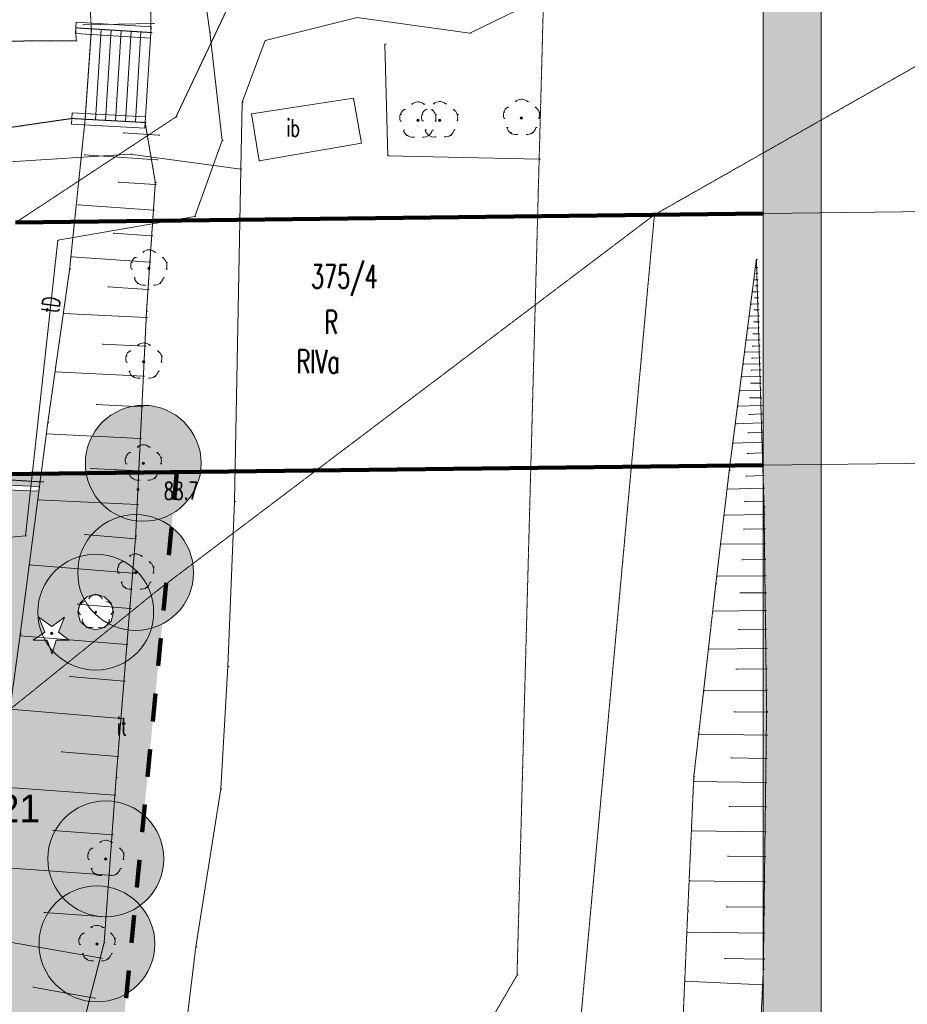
# Model space of a CAD drawing. Extents: x -280518 to 406552, y -27905 to 3675735.
# Tile 59 of 68: x -106363 to -68054, y 105111 to 147579. Entities that reach past the tile are written whole.
import ezdxf

# ---------------------------------------------------------------- set-up
doc = ezdxf.new("R2010")
doc.units = 0
doc.header["$MEASUREMENT"] = 0
for name, pattern in [('L_0_03', [1, 0.5, -0.5]), ('L_0_06', [2, 1.5, -0.5]), ('L_0_0C', [3, 2, -1]), ('Long Dashed', [2400, 1200, -1200]), ('Wipeout_Contour', [1000, 0, -1000])]:
    doc.linetypes.add(name, pattern=pattern)
for name, color, linetype, lineweight in [('000_Inne__niezydentyfikowane__Nr_Pióra__7', 7, 'Continuous', 13), ('0_Nr_Pióra__7', 7, 'Continuous', 13), ('ARCH MAPA RUSINOWO_Nr_Pióra__60', 230, 'Continuous', 211), ('Arch opisy_Nr_Pióra__80', 3, 'Continuous', 211), ('Arch schody_Nr_Pióra__21', 7, 'Continuous', 9), ('ARCH TABELA_Nr_Pióra__21', 7, 'Continuous', 9), ('arch wypelnienia_Nr_Pióra__19', 255, 'Continuous', 13), ('arch wypelnienia_Nr_Pióra__21', 7, 'Continuous', 9), ('bt_Nr_Pióra__7', 7, 'Continuous', 13), ('drzewo_lisciaste_Nr_Pióra__7', 7, 'Continuous', 13), ('foliak_dla_projektanta_Nr_Pióra__5', 7, 'Continuous', 13), ('inny_obiekt_zagospodarowania_terenu_Atr17_Nr_Pióra__7', 7, 'Continuous', 13), ('inny_obiekt_zagospodarowania_terenu_Nr_Pióra__7', 7, 'Continuous', 13), ('INWENT RZĘDNE_Nr_Pióra__20', 1, 'Continuous', 100), ('KR_ObiektKarto_Nr_Pióra__7', 7, 'Continuous', 13), ('kraw_Nr_Pióra__7', 7, 'Continuous', 13), ('kraweznik_Nr_Pióra__7', 7, 'Continuous', 13), ('mur_op_Nr_Pióra__7', 7, 'Continuous', 13), ('ogr_Nr_Pióra__7', 7, 'Continuous', 13), ('pikieta_naturalna_Atr2_Nr_Pióra__7', 7, 'Continuous', 13), ('pikieta_naturalna_Nr_Pióra__7', 7, 'Continuous', 13), ('przewod_gazowy_Nr_Pióra__7', 7, 'Continuous', 13), ('przewod_telekomunikacyjny_podziemny_Atr1_Nr_Pióra__7', 7, 'Continuous', 13), ('przewod_telekomunikacyjny_podziemny_Nr_Pióra__7', 7, 'Continuous', 13), ('sch_Nr_Pióra__7', 7, 'Continuous', 13), ('skarpa_nieumocniona_Nr_Pióra__7', 7, 'Continuous', 13), ('Zakres_Nr_Pióra__7', 7, 'Continuous', 13)]:
    doc.layers.add(name, color=color, linetype=linetype, lineweight=lineweight)
for name, color, linetype, lineweight, true_color in [('209_oznaczenie_konturu_klasyfikacyjnego_Nr_Pióra__3', 7, 'Continuous', 13, 0xff6600), ('210_oznaczenie_konturu_uzytku_gruntowego_Nr_Pióra__3', 7, 'Continuous', 13, 0xff6600), ('211_numer_dzialki_ewidencyjnej_Nr_Pióra__96', 7, 'Continuous', 13, 0x00d59f), ('217_kontur_klasyfikacyjny_Nr_Pióra__3', 7, 'Continuous', 13, 0xff6600), ('218_kontur_uzytku_gruntowego_Nr_Pióra__3', 7, 'Continuous', 13, 0xff6600), ('219_dzialka_ewidencyjna_Nr_Pióra__96', 7, 'Continuous', 13, 0x00d59f), ('arch wypelnienia_Nr_Pióra__4', 7, 'Continuous', 9, 0x029e21), ('Arch zieleń_Nr_Pióra__4', 7, 'Continuous', 9, 0x029e21), ('IT_Nr_Pióra__96', 7, 'Continuous', 13, 0x00d59f), ('OT_ZagospodarowanieTerenu_P_Nr_Pióra__96', 7, 'Continuous', 13, 0x00d59f)]:
    doc.layers.add(name, color=color, linetype=linetype, lineweight=lineweight, true_color=true_color)
doc.layers.add('INWENT RZĘDNE', color=7, linetype='Continuous')
doc.layers.add('OT_ZagospodarowanieTerenu_P', color=7, linetype='Continuous')
doc.styles.add('GENERATED_STYLE_4', font='txt')
doc.styles.add('GENERATED_STYLE_9', font='Simplex.shx', dxfattribs={"bigfont": 'BIGFONT.SHX'})
doc.linetypes.add('L_0_15_SHX', pattern='A,0,[2,Rusinowo ZAGOSPODAROWANIE1.Shx,S=7.5,R=0,X=0,Y=0],-7.5,0', length=7.5)
doc.linetypes.add('L_0_29_SHX', pattern='A,0,[1,Rusinowo ZAGOSPODAROWANIE1.Shx,S=5,R=0,X=0,Y=0],-5,0', length=5)

# ---------------------------------------------------------------- blocks, each defined once
blk = doc.blocks.new('Koty wysokościowe_54', base_point=(-110331, 112881))
at = {"layer": 'INWENT RZĘDNE_Nr_Pióra__20', "linetype": 'Continuous'}
for points in [[(-110331, 112881), (-109731, 112881), (-109777, 113111), (-109907, 113305), (-110101, 113435), (-110331, 113481)], [(-110331, 112881), (-110931, 112881), (-110885, 112651), (-110755, 112457), (-110560, 112327), (-110331, 112281)]]:
    blk.add_hatch(color=256, dxfattribs=at).paths.add_polyline_path(points, flags=0)
for p, q in [((-110331, 111681), (-110331, 114081)), ((-111531, 112881), (-109131, 112881))]:
    blk.add_line(p, q, dxfattribs=at)
blk.add_circle((-110331, 112881), 600, dxfattribs=at)
at = {"layer": 'INWENT RZĘDNE_Nr_Pióra__20', "insert": (-109500, 112734), "char_height": 1200, "attachment_point": 7, "style": 'GENERATED_STYLE_4'}
blk.add_mtext('{85,21}', dxfattribs=at)

msp = doc.modelspace()

# ---------------------------------------------------------------- hatches: boundary and pattern name
at = {"layer": 'arch wypelnienia_Nr_Pióra__19', "linetype": 'Continuous'}
h = msp.add_hatch(color=256, dxfattribs=at)
h.paths.add_polyline_path([(-280518, 189388), (-71768, 189388), (-71768, 42138), (-280518, 42138)], flags=0)
h.paths.add_polyline_path([(-268018, 44638), (-268018, 186888), (-74268, 186888), (-74268, 73694), (-161338, 73694), (-161768, 73694), (-161768, 44638)], flags=0)
at = {"layer": 'arch wypelnienia_Nr_Pióra__4', "linetype": 'Continuous', "lineweight": 0, "true_color": 0x002708}
for points in [[(-98528, 128445, 1), (-103528, 128445, 1)], [(-98858, 123735, 1), (-103858, 123735, 1)], [(-100580, 122025, 1), (-105580, 122025, 1)], [(-100148, 111385, 1), (-105148, 111385, 1)], [(-100528, 107715, 1), (-105528, 107715, 1)]]:
    msp.add_hatch(color=98, dxfattribs=at).paths.add_polyline_path(points, flags=0)
at = {"layer": 'arch wypelnienia_Nr_Pióra__4', "linetype": 'Continuous', "lineweight": 0, "true_color": 0x014f10}
msp.add_hatch(color=108, dxfattribs=at).paths.add_polyline_path([(-133702, 95238), (-133897, 90242), (-134086, 85525), (-117028, 84695), (-107039, 84209), (-102440, 98487), (-99578, 128065), (-107078, 127975), (-120528, 128135), (-120547, 128136), (-120550, 128060), (-120050, 128040), (-120052, 128010), (-119152, 127975), (-118253, 127940), (-117354, 127905), (-105523, 127442), (-105530, 127242), (-117361, 127705), (-117370, 127485), (-118269, 127520), (-119169, 127555), (-119908, 127584), (-119953, 126425), (-116326, 126283), (-116332, 126143), (-112385, 125989), (-112701, 117895), (-108524, 117732), (-108830, 109905), (-111798, 110021), (-111991, 105069), (-108499, 104513), (-108420, 105007), (-103647, 104242), (-103687, 103995), (-103108, 103905), (-103778, 99705), (-104059, 99746), (-104095, 99499), (-109053, 100218), (-108983, 100704), (-112157, 100828), (-112213, 99402, -0.414214), (-117404, 94601)], flags=0)
at = {"layer": 'drzewo_lisciaste_Nr_Pióra__7', "linetype": 'Continuous'}
for points in [[(-89178, 143185, 1), (-89178, 143285, 1)], [(-88238, 143195, 1), (-88238, 143295, 1)], [(-84708, 143295, 1), (-84708, 143395, 1)], [(-100788, 136805, 1), (-100788, 136905, 1)], [(-101008, 132785, 1), (-101008, 132885, 1)], [(-101028, 128395, 1), (-101028, 128495, 1)], [(-101358, 123685, 1), (-101358, 123785, 1)], [(-102648, 111335, 1), (-102648, 111435, 1)], [(-103028, 107665, 1), (-103028, 107765, 1)]]:
    msp.add_hatch(color=256, dxfattribs=at).paths.add_polyline_path(points, flags=0)
at = {"layer": 'pikieta_naturalna_Nr_Pióra__7', "linetype": 'Continuous'}
msp.add_hatch(color=256, dxfattribs=at).paths.add_polyline_path([(-101258, 127270, 1), (-101258, 127360, 1)], flags=0)

# ---------------------------------------------------------------- linework, layer by layer
at = {"layer": '000_Inne__niezydentyfikowane__Nr_Pióra__7', "linetype": 'Continuous', "flags": 128}
for points in [[(-100588, 147415), (-103638, 147355)], [(-100368, 142595), (-101898, 142695)], [(-100438, 141535), (-103578, 141755)], [(-100518, 140465), (-102118, 140575)], [(-100588, 139365), (-103848, 139595)], [(-100668, 138255), (-102328, 138365)], [(-100748, 137115), (-104138, 137345)], [(-74558, 136885), (-74618, 136885)], [(-74538, 136365), (-74678, 136365)], [(-74548, 136625), (-74598, 136625)], [(-100828, 135945), (-102558, 136055)], [(-74538, 136105), (-74628, 136105)], [(-74528, 135845), (-74748, 135835)], [(-74518, 135585), (-74648, 135585)], [(-74508, 135325), (-74818, 135315)], [(-74498, 135065), (-74678, 135065)], [(-100898, 134735), (-104478, 134905)], [(-74488, 134805), (-74878, 134795)], [(-74478, 134285), (-74948, 134275)], [(-74488, 134545), (-74698, 134545)], [(-74458, 133775), (-75018, 133755)], [(-74468, 134035), (-74728, 134025)], [(-100958, 133495), (-102808, 133585)], [(-74448, 133515), (-74748, 133505)], [(-74448, 133255), (-75088, 133235)], [(-74438, 132995), (-74778, 132985)], [(-74428, 132735), (-75148, 132715)], [(-101028, 132205), (-104838, 132395)], [(-74408, 132195), (-75218, 132175)], [(-74418, 132475), (-74798, 132465)], [(-74408, 131905), (-74828, 131895)], [(-74398, 131605), (-75298, 131575)], [(-74388, 131275), (-74858, 131265)], [(-101088, 130885), (-103058, 130975)], [(-74368, 130935), (-75378, 130905)], [(-74358, 130575), (-74898, 130555)], [(-74348, 130185), (-75478, 130155)], [(-101158, 129515), (-105208, 129715)], [(-74338, 129785), (-74938, 129765)], [(-74328, 129355), (-75588, 129315)], [(-74308, 128895), (-74978, 128875)], [(-74298, 128415), (-75708, 128375)], [(-101218, 128115), (-103308, 128215)], [(-74278, 127915), (-75028, 127885)], [(-74258, 127375), (-75838, 127335)], [(-101288, 126675), (-105578, 126875)], [(-74248, 126815), (-75078, 126795)], [(-74238, 126235), (-75968, 126205)], [(-101368, 125195), (-103558, 125375)], [(-74228, 125615), (-75128, 125605)], [(-74218, 124975), (-76118, 124955)], [(-101488, 123705), (-105948, 124065)], [(-74208, 124305), (-75198, 124285)], [(-74198, 123595), (-76278, 123575)], [(-74188, 122865), (-75278, 122855)], [(-74178, 122095), (-76448, 122065)], [(-74168, 121295), (-75358, 121275)], [(-74158, 120455), (-76638, 120425)], [(-74148, 119575), (-75448, 119565)], [(-101858, 119055), (-104218, 119245)], [(-74138, 118665), (-76848, 118635)], [(-101988, 117445), (-106788, 117835)], [(-74128, 117715), (-75538, 117725)], [(-74138, 116725), (-77058, 116765)], [(-102128, 115805), (-104568, 116005)], [(-74158, 115715), (-75668, 115735)], [(-74168, 114675), (-77278, 114715)], [(-102258, 114135), (-107238, 114495)], [(-74178, 113625), (-75748, 113645)], [(-102378, 112425), (-104928, 112605)], [(-74198, 112555), (-77368, 112595)], [(-74208, 111485), (-75818, 111505)], [(-102508, 110675), (-107728, 111055)], [(-74218, 110395), (-77468, 110435)], [(-74238, 109295), (-75878, 109315)], [(-102638, 108885), (-105318, 109075)], [(-102838, 107095), (-107958, 107995)], [(-74248, 108185), (-77568, 108225)], [(-74258, 107065), (-75938, 107085)], [(-103138, 105375), (-105798, 105845)], [(-74298, 105945), (-77658, 106105)]]:
    msp.add_lwpolyline(points, dxfattribs=at)
at = {"layer": '0_Nr_Pióra__7', "linetype": 'Continuous'}
for p, q in [((-100588, 147415), (-100538, 147415)), ((-103939, 147227), (-103889, 147227)), ((-103638, 147355), (-103588, 147355)), ((-103268, 147185), (-103218, 147185)), ((-100698, 147025), (-100648, 147025)), ((-98158, 147045), (-98108, 147045)), ((-86928, 147005), (-86878, 147005)), ((-103931, 146665), (-103881, 146665)), ((-103928, 146665), (-103878, 146665)), ((-95768, 146685), (-95718, 146685)), ((-90602, 146526), (-90552, 146526)), ((-96758, 144025), (-96708, 144025)), ((-89178, 144035), (-89128, 144035)), ((-88238, 144045), (-88188, 144045)), ((-84969, 144048), (-84919, 144048)), ((-84708, 144145), (-84658, 144145)), ((-84447, 144048), (-84397, 144048)), ((-89765, 143701), (-89715, 143701)), ((-89439, 143938), (-89389, 143938)), ((-88917, 143938), (-88867, 143938)), ((-88825, 143711), (-88775, 143711)), ((-88590, 143701), (-88540, 143701)), ((-88499, 143948), (-88449, 143948)), ((-87977, 143948), (-87927, 143948)), ((-87650, 143711), (-87600, 143711)), ((-85468, 143593), (-85418, 143593)), ((-85295, 143811), (-85245, 143811)), ((-84120, 143811), (-84070, 143811)), ((-83947, 143593), (-83897, 143593)), ((-104116, 143319), (-104066, 143319)), ((-103538, 143285), (-103488, 143285)), ((-100948, 143145), (-100898, 143145)), ((-99618, 143385), (-99568, 143385)), ((-89938, 143483), (-89888, 143483)), ((-89927, 143206), (-89877, 143206)), ((-89178, 143235), (-89128, 143235)), ((-88998, 143493), (-88948, 143493)), ((-88987, 143216), (-88937, 143216)), ((-88428, 143206), (-88378, 143206)), ((-88417, 143483), (-88367, 143483)), ((-88238, 143245), (-88188, 143245)), ((-87488, 143216), (-87438, 143216)), ((-87477, 143493), (-87427, 143493)), ((-85457, 143316), (-85407, 143316)), ((-84708, 143345), (-84658, 143345)), ((-83958, 143316), (-83908, 143316)), ((-101898, 142695), (-101848, 142695)), ((-89802, 142820), (-89752, 142820)), ((-88862, 142830), (-88812, 142830)), ((-88553, 142820), (-88503, 142820)), ((-87613, 142830), (-87563, 142830)), ((-85332, 142930), (-85282, 142930)), ((-85177, 142697), (-85127, 142697)), ((-84238, 142697), (-84188, 142697)), ((-84083, 142930), (-84033, 142930)), ((-100368, 142595), (-100318, 142595)), ((-97628, 142365), (-97578, 142365)), ((-89647, 142587), (-89597, 142587)), ((-89379, 142513), (-89329, 142513)), ((-88977, 142513), (-88927, 142513)), ((-88708, 142587), (-88658, 142587)), ((-88439, 142523), (-88389, 142523)), ((-88037, 142523), (-87987, 142523)), ((-87768, 142597), (-87718, 142597)), ((-84909, 142623), (-84859, 142623)), ((-84507, 142623), (-84457, 142623)), ((-103578, 141755), (-103528, 141755)), ((-101588, 141775), (-101538, 141775)), ((-100438, 141535), (-100388, 141535)), ((-96031, 141495), (-95981, 141495)), ((-90470, 141704), (-90420, 141704)), ((-83938, 141565), (-83888, 141565)), ((-96818, 141135), (-96768, 141135)), ((-102118, 140575), (-102068, 140575)), ((-100518, 140465), (-100468, 140465)), ((-100508, 140555), (-100458, 140555)), ((-103848, 139595), (-103798, 139595)), ((-100588, 139365), (-100538, 139365)), ((-98808, 139085), (-98758, 139085)), ((-78968, 139165), (-78918, 139165)), ((-104718, 138075), (-104668, 138075)), ((-102328, 138365), (-102278, 138365)), ((-100668, 138255), (-100618, 138255)), ((-100788, 137655), (-100738, 137655)), ((-104138, 137345), (-104088, 137345)), ((-101375, 137321), (-101325, 137321)), ((-101049, 137558), (-100999, 137558)), ((-100527, 137558), (-100477, 137558)), ((-100200, 137321), (-100150, 137321)), ((-74568, 137235), (-74518, 137235)), ((-104208, 136815), (-104158, 136815)), ((-101548, 137103), (-101498, 137103)), ((-101537, 136826), (-101487, 136826)), ((-100788, 136855), (-100738, 136855)), ((-100748, 137115), (-100698, 137115)), ((-100038, 136826), (-99988, 136826)), ((-100027, 137103), (-99977, 137103)), ((-74618, 136885), (-74568, 136885)), ((-74558, 136885), (-74508, 136885)), ((-101412, 136440), (-101362, 136440)), ((-100163, 136440), (-100113, 136440)), ((-74678, 136365), (-74628, 136365)), ((-74598, 136625), (-74548, 136625)), ((-74548, 136625), (-74498, 136625)), ((-74538, 136365), (-74488, 136365)), ((-102558, 136055), (-102508, 136055)), ((-101257, 136207), (-101207, 136207)), ((-100989, 136133), (-100939, 136133)), ((-100828, 135945), (-100778, 135945)), ((-100587, 136133), (-100537, 136133)), ((-100318, 136207), (-100268, 136207)), ((-74628, 136105), (-74578, 136105)), ((-74538, 136105), (-74488, 136105)), ((-74748, 135835), (-74698, 135835)), ((-74648, 135585), (-74598, 135585)), ((-74528, 135845), (-74478, 135845)), ((-74518, 135585), (-74468, 135585)), ((-74818, 135315), (-74768, 135315)), ((-74678, 135065), (-74628, 135065)), ((-74508, 135325), (-74458, 135325)), ((-74498, 135065), (-74448, 135065)), ((-104478, 134905), (-104428, 134905)), ((-100898, 134735), (-100848, 134735)), ((-100888, 135005), (-100838, 135005)), ((-74878, 134795), (-74828, 134795)), ((-74488, 134805), (-74438, 134805)), ((-74948, 134275), (-74898, 134275)), ((-74698, 134545), (-74648, 134545)), ((-74488, 134545), (-74438, 134545)), ((-74478, 134285), (-74428, 134285)), ((-74728, 134025), (-74678, 134025)), ((-74468, 134035), (-74418, 134035)), ((-74458, 133775), (-74408, 133775)), ((-102808, 133585), (-102758, 133585)), ((-101269, 133538), (-101219, 133538)), ((-101008, 133635), (-100958, 133635)), ((-100958, 133495), (-100908, 133495)), ((-100747, 133538), (-100697, 133538)), ((-75018, 133755), (-74968, 133755)), ((-74748, 133505), (-74698, 133505)), ((-74448, 133515), (-74398, 133515)), ((-101768, 133083), (-101718, 133083)), ((-101595, 133301), (-101545, 133301)), ((-100420, 133301), (-100370, 133301)), ((-100247, 133083), (-100197, 133083)), ((-75088, 133235), (-75038, 133235)), ((-74778, 132985), (-74728, 132985)), ((-74448, 133255), (-74398, 133255)), ((-74438, 132995), (-74388, 132995)), ((-101757, 132806), (-101707, 132806)), ((-101008, 132835), (-100958, 132835)), ((-100258, 132806), (-100208, 132806)), ((-75148, 132715), (-75098, 132715)), ((-74428, 132735), (-74378, 132735)), ((-104838, 132395), (-104788, 132395)), ((-101632, 132420), (-101582, 132420)), ((-101477, 132187), (-101427, 132187)), ((-101209, 132113), (-101159, 132113)), ((-101028, 132205), (-100978, 132205)), ((-100807, 132113), (-100757, 132113)), ((-100538, 132187), (-100488, 132187)), ((-100383, 132420), (-100333, 132420)), ((-75218, 132175), (-75168, 132175)), ((-74798, 132465), (-74748, 132465)), ((-74418, 132475), (-74368, 132475)), ((-74408, 132195), (-74358, 132195)), ((-74828, 131895), (-74778, 131895)), ((-74408, 131905), (-74358, 131905)), ((-75298, 131575), (-75248, 131575)), ((-74858, 131265), (-74808, 131265)), ((-74398, 131605), (-74348, 131605)), ((-74388, 131275), (-74338, 131275)), ((-103058, 130975), (-103008, 130975)), ((-101088, 130885), (-101038, 130885)), ((-75378, 130905), (-75328, 130905)), ((-74368, 130935), (-74318, 130935)), ((-74898, 130555), (-74848, 130555)), ((-74358, 130575), (-74308, 130575)), ((-105148, 130205), (-105098, 130205)), ((-75478, 130155), (-75428, 130155)), ((-74348, 130185), (-74298, 130185)), ((-105208, 129715), (-105158, 129715)), ((-74938, 129765), (-74888, 129765)), ((-74338, 129785), (-74288, 129785)), ((-101289, 129148), (-101239, 129148)), ((-101158, 129515), (-101108, 129515)), ((-101028, 129245), (-100978, 129245)), ((-100767, 129148), (-100717, 129148)), ((-75588, 129315), (-75538, 129315)), ((-74328, 129355), (-74278, 129355)), ((-101788, 128693), (-101738, 128693)), ((-101615, 128911), (-101565, 128911)), ((-100440, 128911), (-100390, 128911)), ((-100267, 128693), (-100217, 128693)), ((-74978, 128875), (-74928, 128875)), ((-74308, 128895), (-74258, 128895)), ((-101777, 128416), (-101727, 128416)), ((-101028, 128445), (-100978, 128445)), ((-100278, 128416), (-100228, 128416)), ((-75708, 128375), (-75658, 128375)), ((-74298, 128415), (-74248, 128415)), ((-103308, 128215), (-103258, 128215)), ((-101652, 128030), (-101602, 128030)), ((-101218, 128115), (-101168, 128115)), ((-100403, 128030), (-100353, 128030)), ((-75738, 128145), (-75688, 128145)), ((-75028, 127885), (-74978, 127885)), ((-74278, 127915), (-74228, 127915)), ((-105368, 127640), (-105318, 127640)), ((-101497, 127797), (-101447, 127797)), ((-101229, 127723), (-101179, 127723)), ((-100827, 127723), (-100777, 127723)), ((-100558, 127797), (-100508, 127797)), ((-101258, 127315), (-101208, 127315)), ((-75838, 127335), (-75788, 127335)), ((-74258, 127375), (-74208, 127375)), ((-105578, 126875), (-105528, 126875)), ((-101288, 126675), (-101238, 126675)), ((-97088, 126805), (-97038, 126805)), ((-75078, 126795), (-75028, 126795)), ((-74248, 126815), (-74198, 126815)), ((-74238, 126575), (-74188, 126575)), ((-75968, 126205), (-75918, 126205)), ((-74238, 126235), (-74188, 126235)), ((-106118, 125315), (-106068, 125315)), ((-103558, 125375), (-103508, 125375)), ((-101358, 125305), (-101308, 125305)), ((-75128, 125605), (-75078, 125605)), ((-74228, 125615), (-74178, 125615)), ((-101368, 125195), (-101318, 125195)), ((-76118, 124955), (-76068, 124955)), ((-74218, 124975), (-74168, 124975)), ((-101619, 124438), (-101569, 124438)), ((-101358, 124535), (-101308, 124535)), ((-101097, 124438), (-101047, 124438)), ((-105948, 124065), (-105898, 124065)), ((-101945, 124201), (-101895, 124201)), ((-100770, 124201), (-100720, 124201)), ((-75198, 124285), (-75148, 124285)), ((-74208, 124305), (-74158, 124305)), ((-102118, 123983), (-102068, 123983)), ((-102107, 123706), (-102057, 123706)), ((-101488, 123705), (-101438, 123705)), ((-101358, 123735), (-101308, 123735)), ((-100608, 123706), (-100558, 123706)), ((-100597, 123983), (-100547, 123983)), ((-74198, 123595), (-74148, 123595)), ((-101982, 123320), (-101932, 123320)), ((-100733, 123320), (-100683, 123320)), ((-76318, 123245), (-76268, 123245)), ((-76278, 123575), (-76228, 123575)), ((-101827, 123087), (-101777, 123087)), ((-101559, 123013), (-101509, 123013)), ((-101157, 123013), (-101107, 123013)), ((-100888, 123087), (-100838, 123087)), ((-100388, 122985), (-100338, 122985)), ((-75278, 122855), (-75228, 122855)), ((-74188, 122865), (-74138, 122865)), ((-101608, 122185), (-101558, 122185)), ((-76448, 122065), (-76398, 122065)), ((-74178, 122095), (-74128, 122095)), ((-106338, 121085), (-106288, 121085)), ((-75358, 121275), (-75308, 121275)), ((-74168, 121295), (-74118, 121295)), ((-106348, 121005), (-106298, 121005)), ((-101738, 120635), (-101688, 120635)), ((-76638, 120425), (-76588, 120425)), ((-74158, 120455), (-74108, 120455)), ((-97378, 119675), (-97328, 119675)), ((-75448, 119565), (-75398, 119565)), ((-74148, 119575), (-74098, 119575)), ((-104218, 119245), (-104168, 119245)), ((-101858, 119055), (-101808, 119055)), ((-76848, 118635), (-76798, 118635)), ((-74138, 118665), (-74088, 118665)), ((-75538, 117725), (-75488, 117725)), ((-74128, 117735), (-74078, 117735)), ((-74128, 117715), (-74078, 117715)), ((-101988, 117445), (-101938, 117445)), ((-77058, 116765), (-77008, 116765)), ((-74138, 116725), (-74088, 116725)), ((-104568, 116005), (-104518, 116005)), ((-102128, 115805), (-102078, 115805)), ((-75668, 115735), (-75618, 115735)), ((-74158, 115715), (-74108, 115715)), ((-102198, 114895), (-102148, 114895)), ((-77278, 114715), (-77228, 114715)), ((-77268, 114935), (-77218, 114935)), ((-74168, 114675), (-74118, 114675)), ((-97688, 114405), (-97638, 114405)), ((-102258, 114135), (-102208, 114135)), ((-75748, 113645), (-75698, 113645)), ((-74178, 113625), (-74128, 113625)), ((-104928, 112605), (-104878, 112605)), ((-77368, 112595), (-77318, 112595)), ((-74198, 112555), (-74148, 112555)), ((-102648, 112185), (-102598, 112185)), ((-102378, 112425), (-102328, 112425)), ((-103235, 111851), (-103185, 111851)), ((-102909, 112088), (-102859, 112088)), ((-102387, 112088), (-102337, 112088)), ((-102060, 111851), (-102010, 111851)), ((-103408, 111633), (-103358, 111633)), ((-103397, 111356), (-103347, 111356)), ((-102648, 111385), (-102598, 111385)), ((-101898, 111356), (-101848, 111356)), ((-101887, 111633), (-101837, 111633)), ((-75818, 111505), (-75768, 111505)), ((-74208, 111485), (-74158, 111485)), ((-103272, 110970), (-103222, 110970)), ((-102023, 110970), (-101973, 110970)), ((-103117, 110737), (-103067, 110737)), ((-102849, 110663), (-102799, 110663)), ((-102508, 110675), (-102458, 110675)), ((-102447, 110663), (-102397, 110663)), ((-102178, 110737), (-102128, 110737)), ((-77468, 110435), (-77418, 110435)), ((-74218, 110395), (-74168, 110395)), ((-77528, 109145), (-77478, 109145)), ((-75878, 109315), (-75828, 109315)), ((-74238, 109295), (-74188, 109295)), ((-105318, 109075), (-105268, 109075)), ((-102638, 108885), (-102588, 108885)), ((-103289, 108418), (-103239, 108418)), ((-103028, 108515), (-102978, 108515)), ((-102767, 108418), (-102717, 108418)), ((-103788, 107963), (-103738, 107963)), ((-103615, 108181), (-103565, 108181)), ((-102440, 108181), (-102390, 108181)), ((-102267, 107963), (-102217, 107963)), ((-77568, 108225), (-77518, 108225)), ((-74248, 108185), (-74198, 108185)), ((-103777, 107686), (-103727, 107686)), ((-103028, 107715), (-102978, 107715)), ((-102718, 107765), (-102668, 107765)), ((-102278, 107686), (-102228, 107686)), ((-98758, 107595), (-98708, 107595)), ((-103652, 107300), (-103602, 107300)), ((-103497, 107067), (-103447, 107067)), ((-102838, 107095), (-102788, 107095)), ((-102558, 107067), (-102508, 107067)), ((-102403, 107300), (-102353, 107300)), ((-75938, 107085), (-75888, 107085)), ((-74258, 107065), (-74208, 107065)), ((-103229, 106993), (-103179, 106993)), ((-102827, 106993), (-102777, 106993)), ((-74268, 106615), (-74218, 106615)), ((-84898, 106365), (-84848, 106365)), ((-105798, 105845), (-105748, 105845)), ((-77658, 106105), (-77608, 106105)), ((-74298, 105945), (-74248, 105945)), ((-103138, 105375), (-103088, 105375))]:
    msp.add_line(p, q, dxfattribs=at)
at = {"layer": '217_kontur_klasyfikacyjny_Nr_Pióra__3', "linetype": 'L_0_03', "flags": 128}
for points in [[(-97088, 148715), (-99618, 143385)], [(-78968, 139165), (-65638, 146735)], [(-99618, 143385), (-106548, 138825)], [(-100388, 122985), (-78968, 139165)], [(-78968, 139165), (-100388, 122985)], [(-85918, 63305), (-78968, 139165)]]:
    msp.add_lwpolyline(points, dxfattribs=at)
at = {"layer": '218_kontur_uzytku_gruntowego_Nr_Pióra__3', "linetype": 'L_0_03', "flags": 128}
for points in [[(-97088, 148715), (-99618, 143385)], [(-99618, 143385), (-97088, 148715)], [(-78968, 139165), (-65638, 146735)], [(-99618, 143385), (-106548, 138825)], [(-106548, 138825), (-99618, 143385)], [(-100388, 122985), (-78968, 139165)], [(-78968, 139165), (-100388, 122985)], [(-85918, 63305), (-78968, 139165)]]:
    msp.add_lwpolyline(points, dxfattribs=at)
at = {"layer": '219_dzialka_ewidencyjna_Nr_Pióra__96', "linetype": 'Continuous', "flags": 128}
for points in [[(-106548, 138825), (-64648, 139335)], [(-107078, 127975), (-64518, 128485)]]:
    msp.add_lwpolyline(points, dxfattribs=at)
at = {"layer": 'ARCH MAPA RUSINOWO_Nr_Pióra__60', "linetype": 'Continuous', "flags": 128}
for points in [[(-106548, 138825), (-74268, 139218)], [(-107078, 127975), (-74268, 128368)]]:
    msp.add_lwpolyline(points, dxfattribs=at)
at = {"layer": 'Arch opisy_Nr_Pióra__80', "linetype": 'Long Dashed'}
msp.add_line((-107078, 127975), (-99578, 128065), dxfattribs=at)
at = {"layer": 'Arch schody_Nr_Pióra__21', "linetype": 'Continuous'}
for p, q in [((-105523, 127442), (-117354, 127905)), ((-105530, 127242), (-117361, 127705)), ((-105530, 127242), (-105523, 127442))]:
    msp.add_line(p, q, dxfattribs=at)
at = {"layer": 'ARCH TABELA_Nr_Pióra__21', "linetype": 'Continuous'}
msp.add_line((-74268, 186888), (-74268, 44638), dxfattribs=at)
at = {"layer": 'arch wypelnienia_Nr_Pióra__21', "linetype": 'Continuous', "flags": 128}
for points in [[(-280518, 189388), (-71768, 189388), (-71768, 42138), (-280518, 42138)], [(-268018, 44638), (-268018, 186888), (-74268, 186888), (-74268, 73694), (-161338, 73694), (-161768, 73694), (-161768, 44638)]]:
    msp.add_lwpolyline(points, close=True, dxfattribs=at)
at = {"layer": 'Arch zieleń_Nr_Pióra__4', "linetype": 'Continuous'}
for centre in [(-101028, 128445), (-102648, 111385), (-103028, 107715)]:
    msp.add_circle(centre, 2500, dxfattribs=at)
at = {"layer": 'bt_Nr_Pióra__7', "linetype": 'L_0_06', "flags": 128}
msp.add_lwpolyline([(-120360, 131525), (-120058, 137665), (-126508, 137965), (-126658, 134805), (-128858, 134875), (-128858, 136035), (-132918, 136055), (-133028, 142595), (-127308, 146175), (-121478, 146175), (-120718, 146625), (-116978, 149145), (-116758, 150005), (-113417, 150495), (-103588, 152335), (-103618, 149765), (-108548, 150115), (-108708, 146655), (-103928, 146665), (-103939, 147227), (-103268, 147185), (-103538, 143285), (-104116, 143319), (-111975, 142174), (-112430, 137073), (-118684, 134430), (-118928, 131785), (-118943, 131456)], close=True, dxfattribs=at)
at = {"layer": 'drzewo_lisciaste_Nr_Pióra__7', "linetype": 'Continuous'}
for centre in [(-89178, 143235), (-88238, 143245), (-84708, 143345), (-100788, 136855), (-101008, 132835), (-101028, 128445), (-101358, 123735), (-102648, 111385), (-103028, 107715)]:
    msp.add_circle(centre, 50, dxfattribs=at)
for centre, radius, start, end in [((-89178, 143635), 400, 49.272, 130.728), ((-88238, 143645), 400, 49.272, 130.728), ((-84708, 143745), 400, 49.272, 130.728), ((-89558, 143359), 400, 121.308, 202.548), ((-88618, 143369), 400, 121.308, 202.548), ((-88798, 143359), 400, 337.452, 58.692), ((-87858, 143369), 400, 337.452, 58.692), ((-85088, 143469), 400, 121.308, 202.548), ((-84328, 143469), 400, 337.452, 58.692), ((-89413, 142911), 400, 193.221, 274.871), ((-88943, 142911), 400, 265.129, 346.779), ((-88491, 142895), 377, 190.0568, 278.0352), ((-88003, 142921), 400, 265.129, 346.779), ((-84943, 143021), 400, 193.221, 274.871), ((-84473, 143021), 400, 265.129, 346.779), ((-100788, 137255), 400, 49.272, 130.728), ((-101168, 136979), 400, 121.308, 202.548), ((-100408, 136979), 400, 337.452, 58.692), ((-101023, 136531), 400, 193.221, 274.871), ((-100553, 136531), 400, 265.129, 346.779), ((-101008, 133235), 400, 49.272, 130.728), ((-101388, 132959), 400, 121.308, 202.548), ((-100628, 132959), 400, 337.452, 58.692), ((-101243, 132511), 400, 193.221, 274.871), ((-100773, 132511), 400, 265.129, 346.779), ((-101028, 128845), 400, 49.272, 130.728), ((-101408, 128569), 400, 121.308, 202.548), ((-100648, 128569), 400, 337.452, 58.692), ((-101263, 128121), 400, 193.221, 274.871), ((-100793, 128121), 400, 265.129, 346.779), ((-101358, 124135), 400, 49.272, 130.728), ((-101738, 123859), 400, 121.308, 202.548), ((-100978, 123859), 400, 337.452, 58.692), ((-101593, 123411), 400, 193.221, 274.871), ((-101123, 123411), 400, 265.129, 346.779), ((-102648, 111785), 400, 49.272, 130.728), ((-103028, 111509), 400, 121.308, 202.548), ((-102268, 111509), 400, 337.452, 58.692), ((-102883, 111061), 400, 193.221, 274.871), ((-102413, 111061), 400, 265.129, 346.779), ((-103028, 108115), 400, 49.272, 130.728), ((-103408, 107839), 400, 121.308, 202.548), ((-102648, 107839), 400, 337.452, 58.692), ((-103263, 107391), 400, 193.221, 274.871), ((-102793, 107391), 400, 265.129, 346.779)]:
    msp.add_arc(centre, radius, start, end, dxfattribs=at)
at = {"layer": 'foliak_dla_projektanta_Nr_Pióra__5', "linetype": 'Continuous', "flags": 128}
msp.add_lwpolyline([(-96354, 143517), (-91951, 144200), (-91617, 142252), (-96031, 141495)], close=True, dxfattribs=at)
at = {"layer": 'IT_Nr_Pióra__96', "linetype": 'L_0_03', "flags": 128}
msp.add_lwpolyline([(-116653, 128366), (-114076, 128173), (-105368, 127640)], dxfattribs=at)
at = {"layer": 'KR_ObiektKarto_Nr_Pióra__7', "linetype": 'Continuous', "flags": 128}
for points in [[(-102843, 147159), (-103086, 143261)], [(-102414, 147132), (-102657, 143238)], [(-101985, 147105), (-102227, 143214)], [(-101556, 147079), (-101798, 143191)], [(-101127, 147052), (-101369, 143168)]]:
    msp.add_lwpolyline(points, dxfattribs=at)
at = {"layer": 'kraw_Nr_Pióra__7', "linetype": 'Continuous', "flags": 128}
msp.add_lwpolyline([(-103939, 147227), (-103268, 147185)], dxfattribs=at)
at = {"layer": 'kraweznik_Nr_Pióra__7', "linetype": 'Continuous', "flags": 128}
msp.add_lwpolyline([(-103928, 146665), (-108708, 146655), (-108548, 150115), (-103618, 149765), (-103588, 152335), (-113417, 150495)], dxfattribs=at)
at = {"layer": 'mur_op_Nr_Pióra__7', "linetype": 'Continuous'}
for p, q in [((-103923, 147476), (-100682, 147275)), ((-103954, 146977), (-100713, 146776)), ((-104102, 143569), (-100934, 143395)), ((-104129, 143070), (-100961, 142896))]:
    msp.add_line(p, q, dxfattribs=at)
at = {"layer": 'mur_op_Nr_Pióra__7', "linetype": 'L_0_29_SHX'}
for p, q in [((-103939, 147227), (-100698, 147025)), ((-104116, 143319), (-100948, 143145))]:
    msp.add_line(p, q, dxfattribs=at)
at = {"layer": 'mur_op_Nr_Pióra__7', "linetype": 'Continuous', "flags": 128}
for points in [[(-103954, 146977), (-103923, 147476)], [(-100713, 146776), (-100682, 147275)], [(-104129, 143070), (-104102, 143569)], [(-100961, 142896), (-100934, 143395)]]:
    msp.add_lwpolyline(points, dxfattribs=at)
at = {"layer": 'ogr_Nr_Pióra__7', "linetype": 'Continuous', "flags": 128}
msp.add_lwpolyline([(-83938, 141565), (-90470, 141704), (-90602, 146526)], dxfattribs=at)
at = {"layer": 'ogr_Nr_Pióra__7', "linetype": 'L_0_15_SHX', "flags": 128}
msp.add_lwpolyline([(-83938, 141565), (-90470, 141704), (-90602, 146526)], dxfattribs=at)
at = {"layer": 'pikieta_naturalna_Nr_Pióra__7', "linetype": 'Continuous'}
msp.add_circle((-101258, 127315), 45, dxfattribs=at)
at = {"layer": 'przewod_gazowy_Nr_Pióra__7', "linetype": 'Continuous', "flags": 128}
for points in [[(-81878, 176265), (-76688, 175065), (-77298, 169125), (-79348, 161885), (-79008, 150865), (-86928, 147005), (-91798, 147675), (-95768, 146685), (-96758, 144025), (-96818, 141135)], [(-96818, 141135), (-101588, 141775), (-112458, 141085), (-128708, 140545), (-128858, 134875)]]:
    msp.add_lwpolyline(points, dxfattribs=at)
at = {"layer": 'przewod_telekomunikacyjny_podziemny_Nr_Pióra__7', "linetype": 'Continuous', "flags": 128}
msp.add_lwpolyline([(-91868, 157695), (-99388, 155885), (-98158, 147045), (-97628, 142365), (-98808, 139085), (-104718, 138075), (-106118, 125315), (-120688, 123975)], dxfattribs=at)
at = {"layer": 'sch_Nr_Pióra__7', "linetype": 'Continuous', "flags": 128}
msp.add_lwpolyline([(-100948, 143145), (-103538, 143285), (-103268, 147185), (-100698, 147025)], close=True, dxfattribs=at)
at = {"layer": 'skarpa_nieumocniona_Nr_Pióra__7', "linetype": 'L_0_06', "flags": 128}
msp.add_lwpolyline([(-100688, 152815), (-100698, 147025), (-103268, 147185), (-103588, 152335)], close=True, dxfattribs=at)

# ---------------------------------------------------------------- block references
at = {"layer": 'INWENT RZĘDNE', "color": 1, "lineweight": 100}
msp.add_blockref('Koty wysokościowe_54', (-110331, 112881), dxfattribs=at)

# ---------------------------------------------------------------- texts
at = {"layer": '209_oznaczenie_konturu_klasyfikacyjnego_Nr_Pióra__3', "linetype": 'Continuous', "insert": (-94412, 133336), "char_height": 1000, "attachment_point": 1, "style": 'GENERATED_STYLE_9'}
msp.add_mtext('{\\W0.660000x;RIVa}', dxfattribs=at)
at = {"layer": '210_oznaczenie_konturu_uzytku_gruntowego_Nr_Pióra__3', "linetype": 'Continuous', "insert": (-93212, 135036), "char_height": 1000, "attachment_point": 1, "style": 'GENERATED_STYLE_9'}
msp.add_mtext('{\\W0.660000x;R}', dxfattribs=at)
at = {"layer": '211_numer_dzialki_ewidencyjnej_Nr_Pióra__96', "linetype": 'Continuous', "insert": (-93792, 137000), "char_height": 1000, "attachment_point": 1, "style": 'GENERATED_STYLE_9'}
msp.add_mtext('{\\W0.660000x;375/4}', dxfattribs=at)
at = {"layer": 'foliak_dla_projektanta_Nr_Pióra__5', "linetype": 'Continuous', "insert": (-94843, 143287), "char_height": 750, "attachment_point": 1, "style": 'GENERATED_STYLE_9'}
msp.add_mtext('{\\W0.660000x;ib}', dxfattribs=at)
at = {"layer": 'inny_obiekt_zagospodarowania_terenu_Atr17_Nr_Pióra__7', "linetype": 'Continuous', "insert": (-102163, 117467), "char_height": 750, "attachment_point": 1, "style": 'GENERATED_STYLE_9'}
msp.add_mtext('{\\W0.660000x;it}', dxfattribs=at)
at = {"layer": 'pikieta_naturalna_Atr2_Nr_Pióra__7', "linetype": 'Continuous', "insert": (-100139, 127634), "char_height": 750, "attachment_point": 1, "style": 'GENERATED_STYLE_9'}
msp.add_mtext('{\\W0.660000x;88.7}', dxfattribs=at)
at = {"layer": 'przewod_telekomunikacyjny_podziemny_Atr1_Nr_Pióra__7', "linetype": 'Continuous', "insert": (-105437, 134987), "char_height": 750, "attachment_point": 1, "rotation": 82.1, "style": 'GENERATED_STYLE_9'}
msp.add_mtext('{\\W0.660000x;tD}', dxfattribs=at)

# ---------------------------------------------------------------- next in the draw order: wipeouts: each hides what was drawn before it
at = {"color": 254, "linetype": 'Wipeout_Contour', "lineweight": 0, "ltscale": 1916841.154074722}
msp.add_wipeout([(-103080, 121256), (-102695, 121359), (-102413, 121640), (-102310, 122025), (-102413, 122410), (-102695, 122691), (-103080, 122795), (-103464, 122691), (-103746, 122410), (-103849, 122025), (-103746, 121640), (-103464, 121359)], dxfattribs=at).dxf.layer = 'OT_ZagospodarowanieTerenu_P'
at = {"color": 254, "linetype": 'Wipeout_Contour', "lineweight": 0, "ltscale": 1762214.235455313}
msp.add_wipeout([(-104981, 120260), (-104981, 120210), (-104781, 120810), (-104231, 120810), (-104681, 121160), (-104431, 121810), (-104981, 121410), (-105531, 121810), (-105281, 121160), (-105781, 120810), (-105181, 120810)], dxfattribs=at).dxf.layer = 'OT_ZagospodarowanieTerenu_P'

# ---------------------------------------------------------------- next in the draw order: hatches: boundary and pattern name
at = {"layer": 'OT_ZagospodarowanieTerenu_P_Nr_Pióra__96', "linetype": 'Continuous'}
for points in [[(-103080, 121989, 1), (-103080, 122061, 1)], [(-104981, 121060, 1), (-104981, 121160, 1)]]:
    msp.add_hatch(color=256, dxfattribs=at).paths.add_polyline_path(points, flags=0)

# ---------------------------------------------------------------- next in the draw order: linework, layer by layer
at = {"layer": '000_Inne__niezydentyfikowane__Nr_Pióra__7', "linetype": 'Continuous', "flags": 128}
for points in [[(-101608, 122185), (-103878, 122365)], [(-101738, 120635), (-106348, 121005)]]:
    msp.add_lwpolyline(points, dxfattribs=at)
at = {"layer": '0_Nr_Pióra__7', "linetype": 'Continuous'}
msp.add_line((-103878, 122365), (-103828, 122365), dxfattribs=at)
at = {"layer": '217_kontur_klasyfikacyjny_Nr_Pióra__3', "linetype": 'L_0_03', "flags": 128}
for points in [[(-118588, 108315), (-100388, 122985)], [(-100388, 122985), (-118588, 108315)]]:
    msp.add_lwpolyline(points, dxfattribs=at)
at = {"layer": '218_kontur_uzytku_gruntowego_Nr_Pióra__3', "linetype": 'L_0_03', "flags": 128}
for points in [[(-118588, 108315), (-100388, 122985)], [(-100388, 122985), (-118588, 108315)]]:
    msp.add_lwpolyline(points, dxfattribs=at)
at = {"layer": 'Arch opisy_Nr_Pióra__80', "linetype": 'Long Dashed'}
msp.add_line((-99578, 128065), (-102440, 98487), dxfattribs=at)
at = {"layer": 'Arch zieleń_Nr_Pióra__4', "linetype": 'Continuous'}
for centre in [(-101358, 123735), (-103080, 122025)]:
    msp.add_circle(centre, 2500, dxfattribs=at)
at = {"layer": 'inny_obiekt_zagospodarowania_terenu_Nr_Pióra__7', "linetype": 'L_0_03', "flags": 128}
msp.add_lwpolyline([(-103687, 103995), (-102718, 107765), (-102198, 114895), (-101358, 125305), (-100888, 135005), (-100508, 140555)], dxfattribs=at)
at = {"layer": 'OT_ZagospodarowanieTerenu_P_Nr_Pióra__96', "linetype": 'Continuous'}
for p, q in [((-103080, 122025), (-103030, 122025)), ((-104981, 121110), (-104931, 121110))]:
    msp.add_line(p, q, dxfattribs=at)
at = {"layer": 'OT_ZagospodarowanieTerenu_P_Nr_Pióra__96', "linetype": 'Continuous', "flags": 128}
for points in [[(-103080, 121256), (-102695, 121359), (-102413, 121640), (-102310, 122025), (-102413, 122410), (-102695, 122691), (-103080, 122795), (-103464, 122691), (-103746, 122410), (-103849, 122025), (-103746, 121640), (-103464, 121359)], [(-104981, 120260), (-104981, 120210), (-104781, 120810), (-104231, 120810), (-104681, 121160), (-104431, 121810), (-104981, 121410), (-105531, 121810), (-105281, 121160), (-105781, 120810), (-105181, 120810)], [(-104981, 120260), (-105181, 120810), (-105781, 120810), (-105281, 121160), (-105531, 121810), (-104981, 121410), (-104431, 121810), (-104681, 121160), (-104231, 120810), (-104781, 120810), (-104981, 120210)]]:
    msp.add_lwpolyline(points, close=True, dxfattribs=at)
at = {"layer": 'OT_ZagospodarowanieTerenu_P_Nr_Pióra__96', "linetype": 'Continuous'}
for centre, radius in [((-103080, 122025), 36.1), ((-104981, 121110), 50)]:
    msp.add_circle(centre, radius, dxfattribs=at)
for centre, radius, start, end in [((-103090, 122435), 340, 29.5388, 149.6209), ((-103480, 122145), 350, 101.6336, 222.6141), ((-102690, 122145), 350, 318.5035, 78.3664), ((-103310, 121705), 350, 175.1009, 291.5014), ((-102850, 121695), 350, 249.444, 4.8991)]:
    msp.add_arc(centre, radius, start, end, dxfattribs=at)
at = {"layer": 'przewod_gazowy_Nr_Pióra__7', "linetype": 'Continuous', "flags": 128}
msp.add_lwpolyline([(-96818, 141135), (-97088, 126805), (-97378, 119675), (-97688, 114405), (-98758, 107595), (-99808, 98985), (-100888, 94075), (-102498, 90195), (-103838, 85925), (-107198, 77215), (-110958, 68615), (-113038, 64005), (-114348, 59775), (-113828, 54905), (-113658, 48895), (-113588, 41025), (-113648, 31335), (-113718, 26535)], dxfattribs=at)
at = {"layer": 'skarpa_nieumocniona_Nr_Pióra__7', "linetype": 'L_0_06', "flags": 128}
for points in [[(-108256, 104733), (-107628, 111665), (-106338, 121085), (-105148, 130205), (-104208, 136815), (-103538, 143285), (-100948, 143145), (-100508, 140555), (-100888, 135005), (-101358, 125305), (-102198, 114895), (-102718, 107765), (-103687, 103995)], [(-79648, 83875), (-78208, 91165), (-77958, 99305), (-77528, 109145), (-77268, 114935), (-76318, 123245), (-75738, 128145), (-74568, 137235), (-74238, 126575), (-74128, 117735), (-74268, 106615), (-74788, 95305), (-75128, 86485), (-75828, 75515), (-75928, 72585), (-76208, 65245), (-76188, 64525), (-77088, 64045), (-84098, 60585), (-88348, 59555), (-102098, 56115), (-105708, 55825), (-111678, 55505), (-117978, 54805), (-118318, 58115), (-115098, 58655), (-106248, 60365), (-100168, 61725), (-88128, 63785), (-83018, 64935), (-82898, 65205), (-81308, 75355)], [(-79648, 83875), (-78208, 91165), (-77958, 99305), (-77528, 109145), (-77268, 114935), (-76318, 123245), (-75738, 128145), (-74568, 137235), (-74238, 126575), (-74128, 117735), (-74268, 106615), (-74788, 95305), (-75128, 86485), (-75828, 75515), (-75928, 72585), (-76208, 65245), (-76188, 64525), (-77088, 64045), (-84098, 60585), (-88348, 59555), (-102098, 56115), (-105708, 55825), (-111678, 55505), (-117978, 54805), (-118318, 58115), (-115098, 58655), (-106248, 60365), (-100168, 61725), (-88128, 63785), (-83018, 64935), (-82898, 65205), (-81308, 75355)]]:
    msp.add_lwpolyline(points, close=True, dxfattribs=at)
at = {"layer": 'Zakres_Nr_Pióra__7', "linetype": 'L_0_0C', "flags": 128}
msp.add_lwpolyline([(-83308, 164925), (-84898, 106365), (-113278, 57665), (-176218, 54565), (-193058, 74225), (-193238, 79805), (-188948, 138905), (-177388, 153795)], close=True, dxfattribs=at)

doc.saveas('drawing.dxf')
